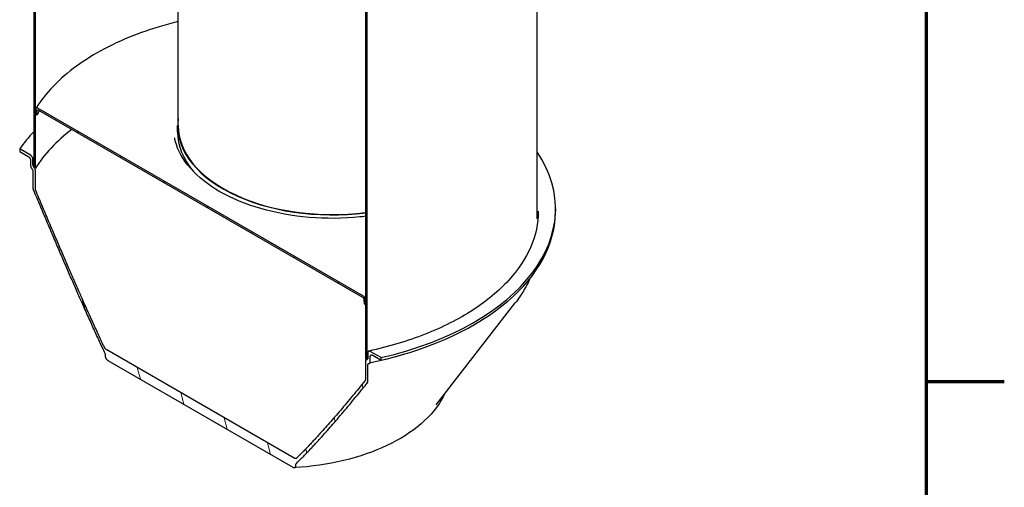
# Model space of a CAD drawing. Header units: millimetres. Extents: x -122 to 329287, y -2042 to 18239.
# Tile 23 of 39: x 20180 to 25559, y 3950 to 6506. Entities that reach past the tile are written whole.
import ezdxf

# ---------------------------------------------------------------- set-up
doc = ezdxf.new("R2010")
doc.units = ezdxf.units.MM
doc.header["$LTSCALE"] = 61
for name, color, linetype, lineweight in [('Border (Draken)', 7, 'Continuous', 70), ('Hatch (Draken)', 7, 'Continuous', 18), ('Visible (Draken)', 7, 'Continuous', 25)]:
    doc.layers.add(name, color=color, linetype=linetype, lineweight=lineweight)
pattern_1 = [(105, (0, 0), (-187.0757, -50.1268), [])]

# ---------------------------------------------------------------- blocks, each defined once
blk = doc.blocks.new('Borders Border (Draken)')
at = {"layer": 'Border (Draken)'}
for p, q in [((412, 289), (412, 8)), ((412, 74.25), (419, 74.25))]:
    blk.add_line(p, q, dxfattribs=at)

msp = doc.modelspace()

# ---------------------------------------------------------------- hatches: boundary and pattern name
at = {"layer": 'Hatch (Draken)'}
h = msp.add_hatch(dxfattribs=at)
h.set_pattern_fill('ANSI31', color=256, scale=1549.4, angle=60, style=0)
h.set_pattern_definition(pattern_1)
h.paths.add_polyline_path([(20265.3, 7915.11), (20256.52, 7920.18), (20256.52, 7915.9), (20256.52, 5701.16), (20256.52, 5699.49), (20258.71, 5698.22), (20265.3, 5694.42)])
h = msp.add_hatch(dxfattribs=at)
h.set_pattern_fill('ANSI31', color=256, scale=1549.4, angle=60, style=0)
h.set_pattern_definition(pattern_1)
h.paths.add_polyline_path([(22077.68, 6868.73), (22068.89, 6873.8), (22068.89, 4653.12), (22075.48, 4649.31), (22077.68, 4648.05), (22077.68, 4649.71), (22077.68, 6864.45)])
h = msp.add_hatch(dxfattribs=at)
h.set_pattern_fill('ANSI31', color=256, scale=1549.4, angle=150.00021, style=0)
h.set_pattern_definition([(195.0002, (0, 0), (50.1275, -187.0755), [])])
edge = h.paths.add_edge_path()
edge.add_spline(control_points=[(20275.6, 6023.78), (20275.14, 6024.05), (20274.62, 6024.29), (20273.62, 6024.65), (20273.13, 6024.77), (20272.28, 6024.88), (20271.84, 6024.88), (20271.02, 6024.77), (20270.64, 6024.64), (20270.01, 6024.32), (20269.71, 6024.1), (20269.18, 6023.55), (20268.95, 6023.22), (20268.63, 6022.55), (20268.49, 6022.15), (20268.36, 6021.51), (20268.33, 6021.3), (20268.31, 6021.09)], knot_values=[4.6820575, 4.6820575, 4.6820575, 4.6820575, 4.89335, 4.89335, 5.1046426, 5.1046426, 5.3053741, 5.3053741, 5.5061056, 5.5061056, 5.6948085, 5.6948085, 5.8835114, 5.8835114, 6.0627569, 6.0627569, 6.1461085, 6.1461085, 6.1461085, 6.1461085], degree=3, periodic=0)
edge.add_line((20268.31, 6021.09), (20265.3, 5991.41))
edge.add_line((20265.3, 5991.41), (20272.6, 5986.44))
edge.add_line((20272.6, 5986.44), (20274.94, 6009.59))
edge.add_spline(control_points=[(20274.94, 6009.59), (20274.96, 6009.81), (20275, 6010.02), (20275.13, 6010.66), (20275.26, 6011.05), (20275.59, 6011.73), (20275.82, 6012.06), (20276.34, 6012.61), (20276.65, 6012.83), (20277.28, 6013.14), (20277.66, 6013.27), (20278.48, 6013.39), (20278.92, 6013.38), (20279.77, 6013.27), (20280.27, 6013.16), (20281.27, 6012.79), (20281.78, 6012.55), (20282.25, 6012.28)], knot_values=[0.0958938, 0.0958938, 0.0958938, 0.0958938, 0.1791662, 0.1791662, 0.3583324, 0.3583324, 0.5470848, 0.5470848, 0.7358373, 0.7358373, 0.9367899, 0.9367899, 1.1377426, 1.1377426, 1.3494146, 1.3494146, 1.5610867, 1.5610867, 1.5610867, 1.5610867], degree=3, periodic=0)
edge.add_line((20282.25, 6012.28), (22051.95, 4990.54))
edge.add_spline(control_points=[(22051.95, 4990.54), (22052.41, 4990.27), (22052.93, 4989.93), (22053.93, 4989.13), (22054.42, 4988.68), (22055.27, 4987.8), (22055.71, 4987.3), (22056.53, 4986.24), (22056.92, 4985.67), (22057.55, 4984.62), (22057.85, 4984.05), (22058.38, 4982.89), (22058.6, 4982.3), (22058.93, 4981.25), (22059.07, 4980.7), (22059.2, 4979.91), (22059.23, 4979.66), (22059.25, 4979.42)], knot_values=[4.685484, 4.685484, 4.685484, 4.685484, 4.8971561, 4.8971561, 5.1088282, 5.1088282, 5.3097808, 5.3097808, 5.5107334, 5.5107334, 5.6994859, 5.6994859, 5.8882383, 5.8882383, 6.0674045, 6.0674045, 6.1506769, 6.1506769, 6.1506769, 6.1506769], degree=3, periodic=0)
edge.add_line((22059.25, 4979.42), (22061.6, 4953.55))
edge.add_line((22061.6, 4953.55), (22068.89, 4950.11))
edge.add_line((22068.89, 4950.11), (22065.89, 4983.25))
edge.add_spline(control_points=[(22065.89, 4983.25), (22065.87, 4983.49), (22065.84, 4983.74), (22065.71, 4984.53), (22065.57, 4985.09), (22065.24, 4986.13), (22065.02, 4986.72), (22064.49, 4987.88), (22064.18, 4988.46), (22063.56, 4989.5), (22063.17, 4990.07), (22062.35, 4991.13), (22061.91, 4991.63), (22061.07, 4992.51), (22060.57, 4992.96), (22059.57, 4993.75), (22059.06, 4994.1), (22058.59, 4994.37)], knot_values=[0.0958939, 0.0958939, 0.0958939, 0.0958939, 0.1792454, 0.1792454, 0.3584909, 0.3584909, 0.5471938, 0.5471938, 0.7358967, 0.7358967, 0.9366282, 0.9366282, 1.1373598, 1.1373598, 1.3486523, 1.3486523, 1.5599449, 1.5599449, 1.5599449, 1.5599449], degree=3, periodic=0)
edge.add_line((22058.59, 4994.37), (20275.6, 6023.78))
h = msp.add_hatch(dxfattribs=at)
h.set_pattern_fill('ANSI31', color=256, scale=1549.4, angle=60, style=0)
h.set_pattern_definition(pattern_1)
edge = h.paths.add_edge_path()
edge.add_spline(control_points=[(21692.08, 4109.47), (21692.01, 4109.4), (21691.94, 4109.33), (21691.35, 4108.81), (21690.76, 4108.45), (21689.48, 4107.92), (21688.67, 4107.73), (21686.96, 4107.6), (21686.05, 4107.66), (21684.23, 4107.97), (21683.13, 4108.26), (21680.91, 4109.12), (21679.78, 4109.67), (21678.75, 4110.27)], knot_values=[0.9154001, 0.9154001, 0.9154001, 0.9154001, 0.9634448, 0.9634448, 1.3130966, 1.3130966, 1.7216658, 1.7216658, 2.1302351, 2.1302351, 2.5963422, 2.5963422, 3.0624492, 3.0624492, 3.0624492, 3.0624492], degree=3, periodic=0)
edge.add_line((21678.75, 4110.27), (20655.44, 4701.07))
edge.add_spline(control_points=[(20655.44, 4701.07), (20654.41, 4701.67), (20653.28, 4702.42), (20651.06, 4704.13), (20649.97, 4705.09), (20648.15, 4706.9), (20647.24, 4707.88), (20645.52, 4710), (20644.71, 4711.12), (20643.44, 4713.12), (20642.84, 4714.16), (20642.25, 4715.37), (20642.18, 4715.52), (20642.11, 4715.67)], knot_values=[9.2267342, 9.2267342, 9.2267342, 9.2267342, 9.6928412, 9.6928412, 10.1589483, 10.1589483, 10.5675175, 10.5675175, 10.9760868, 10.9760868, 11.3257386, 11.3257386, 11.3737833, 11.3737833, 11.3737833, 11.3737833], degree=3, periodic=0)
edge.add_spline(control_points=[(20642.11, 4715.67), (20490.66, 5039.34), (20267.07, 5573.41)], knot_values=[0, 0, 0, 100.9940436, 100.9940436, 100.9940436], weights=[1, 1.0263125, 1], degree=2, periodic=0)
edge.add_spline(control_points=[(20267.07, 5573.41), (20266.74, 5574.2), (20266.46, 5574.98), (20265.95, 5576.62), (20265.7, 5577.62), (20265.38, 5579.56), (20265.3, 5580.51), (20265.3, 5581.33)], knot_values=[-0.8996772, -0.8996772, -0.8996772, -0.8996772, -0.6453315, -0.6453315, -0.3226658, -0.3226658, 0, 0, 0, 0], degree=3, periodic=0)
edge.add_line((20265.3, 5581.33), (20265.3, 5682.48))
edge.add_spline(control_points=[(20265.3, 5682.48), (20265.3, 5683.3), (20265.23, 5684.24), (20264.9, 5686.19), (20264.66, 5687.19), (20264.07, 5689.08), (20263.66, 5690.14), (20262.71, 5692.23), (20262.16, 5693.26), (20261.04, 5695.13), (20260.35, 5696.15), (20259.32, 5697.49), (20259.02, 5697.87), (20258.71, 5698.22)], knot_values=[5.6037979, 5.6037979, 5.6037979, 5.6037979, 5.9266348, 5.9266348, 6.2494716, 6.2494716, 6.589228, 6.589228, 6.9289845, 6.9289845, 7.28977, 7.28977, 7.4330317, 7.4330317, 7.4330317, 7.4330317], degree=3, periodic=0)
edge.add_spline(control_points=[(20258.71, 5698.22), (20258.41, 5698.58), (20258.11, 5698.95), (20257.36, 5699.93), (20256.92, 5700.54), (20256.52, 5701.16)], knot_values=[-1.8285877, -1.8285877, -1.8285877, -1.8285877, -1.6851982, -1.6851982, -1.4624108, -1.4624108, -1.4624108, -1.4624108], degree=3, periodic=0)
edge.add_spline(control_points=[(20256.52, 5701.16), (20256.27, 5701.53), (20256.03, 5701.91), (20255.26, 5703.19), (20254.72, 5704.22), (20253.77, 5706.3), (20253.37, 5707.37), (20252.78, 5709.25), (20252.53, 5710.26), (20252.21, 5712.2), (20252.13, 5713.14), (20252.13, 5713.97)], knot_values=[-1.4624108, -1.4624108, -1.4624108, -1.4624108, -1.324717, -1.324717, -0.9852985, -0.9852985, -0.6458799, -0.6458799, -0.32294, -0.32294, 0, 0, 0, 0], degree=3, periodic=0)
edge.add_line((20252.13, 5713.97), (20252.13, 5743.85))
edge.add_spline(control_points=[(20252.13, 5743.85), (20252.13, 5744.68), (20252.06, 5745.62), (20251.74, 5747.57), (20251.49, 5748.57), (20250.9, 5750.46), (20250.5, 5751.52), (20249.55, 5753.61), (20249, 5754.63), (20247.88, 5756.51), (20247.19, 5757.53), (20245.72, 5759.44), (20244.93, 5760.34), (20243.41, 5761.91), (20242.54, 5762.71), (20240.75, 5764.13), (20239.83, 5764.75), (20239, 5765.23)], knot_values=[-5.596406, -5.596406, -5.596406, -5.596406, -5.2733019, -5.2733019, -4.9501977, -4.9501977, -4.610617, -4.610617, -4.2710363, -4.2710363, -3.9109949, -3.9109949, -3.5509536, -3.5509536, -3.1738001, -3.1738001, -2.7966467, -2.7966467, -2.7966467, -2.7966467], degree=3, periodic=0)
edge.add_line((20239, 5765.23), (20179.55, 5799.55))
edge.add_line((20179.55, 5799.55), (20179.55, 5785.76))
edge.add_line((20179.55, 5785.76), (20225.9, 5759))
edge.add_spline(control_points=[(20225.9, 5759), (20226.73, 5758.52), (20227.64, 5757.91), (20229.42, 5756.49), (20230.3, 5755.69), (20231.81, 5754.13), (20232.59, 5753.23), (20234.06, 5751.32), (20234.75, 5750.3), (20235.87, 5748.43), (20236.42, 5747.4), (20237.37, 5745.31), (20237.77, 5744.25), (20238.36, 5742.36), (20238.6, 5741.36), (20238.92, 5739.41), (20239, 5738.47), (20239, 5737.64)], knot_values=[2.7931716, 2.7931716, 2.7931716, 2.7931716, 3.1691468, 3.1691468, 3.5451221, 3.5451221, 3.9044503, 3.9044503, 4.2637785, 4.2637785, 4.6031908, 4.6031908, 4.9426031, 4.9426031, 5.265964, 5.265964, 5.589325, 5.589325, 5.589325, 5.589325], degree=3, periodic=0)
edge.add_line((20239, 5737.64), (20239, 5707.76))
edge.add_spline(control_points=[(20239, 5707.76), (20239, 5706.93), (20239.08, 5705.99), (20239.4, 5704.04), (20239.64, 5703.04), (20240.23, 5701.15), (20240.63, 5700.09), (20241.58, 5698), (20242.13, 5696.98), (20243.25, 5695.1), (20243.94, 5694.09), (20244.96, 5692.75), (20245.26, 5692.38), (20245.56, 5692.02)], knot_values=[0, 0, 0, 0, 0.3232033, 0.3232033, 0.6464066, 0.6464066, 0.9856634, 0.9856634, 1.3249203, 1.3249203, 1.6846707, 1.6846707, 1.8270933, 1.8270933, 1.8270933, 1.8270933], degree=3, periodic=0)
edge.add_spline(control_points=[(20245.56, 5692.02), (20245.86, 5691.67), (20246.16, 5691.3), (20247.19, 5689.96), (20247.88, 5688.94), (20249, 5687.07), (20249.55, 5686.04), (20250.5, 5683.95), (20250.9, 5682.89), (20251.49, 5681), (20251.74, 5680), (20252.06, 5678.05), (20252.13, 5677.11), (20252.13, 5676.29)], knot_values=[3.7686948, 3.7686948, 3.7686948, 3.7686948, 3.9109949, 3.9109949, 4.2710363, 4.2710363, 4.610617, 4.610617, 4.9501977, 4.9501977, 5.2733019, 5.2733019, 5.596406, 5.596406, 5.596406, 5.596406], degree=3, periodic=0)
edge.add_line((20252.13, 5676.29), (20252.13, 5585.24))
edge.add_spline(control_points=[(20252.13, 5585.24), (20252.13, 5584.41), (20252.21, 5583.47), (20252.53, 5581.52), (20252.78, 5580.52), (20253.29, 5578.88), (20253.57, 5578.1), (20253.9, 5577.32)], knot_values=[0, 0, 0, 0, 0.32294, 0.32294, 0.6458799, 0.6458799, 0.8994403, 0.8994403, 0.8994403, 0.8994403], degree=3, periodic=0)
edge.add_spline(control_points=[(20253.9, 5577.32), (20488.13, 5016.72), (20644.48, 4683.02)], knot_values=[0, 0, 0, 105.2897524, 105.2897524, 105.2897524], weights=[1, 1.0282768, 1], degree=2, periodic=0)
edge.add_spline(control_points=[(20644.48, 4683.02), (20644.92, 4682.09), (20645.29, 4681.17), (20645.87, 4679.43), (20646.12, 4678.47), (20646.46, 4676.62), (20646.54, 4675.72), (20646.54, 4674.93)], knot_values=[5.1629653, 5.1629653, 5.1629653, 5.1629653, 5.4645048, 5.4645048, 5.7716511, 5.7716511, 6.0787973, 6.0787973, 6.0787973, 6.0787973], degree=3, periodic=0)
edge.add_line((20646.54, 4674.93), (20646.54, 4666.37))
edge.add_spline(control_points=[(20646.54, 4666.37), (20646.54, 4665.59), (20646.62, 4664.69), (20646.96, 4662.84), (20647.21, 4661.88), (20647.84, 4660.01), (20648.28, 4658.92), (20649.33, 4656.79), (20649.93, 4655.75), (20651.2, 4653.75), (20652.02, 4652.62), (20653.74, 4650.5), (20654.66, 4649.51), (20656.49, 4647.7), (20657.59, 4646.73), (20659.83, 4645), (20660.96, 4644.25), (20662, 4643.65)], knot_values=[0, 0, 0, 0, 0.3063837, 0.3063837, 0.6127674, 0.6127674, 0.9627605, 0.9627605, 1.3127536, 1.3127536, 1.7229847, 1.7229847, 2.1332158, 2.1332158, 2.6024568, 2.6024568, 3.0716979, 3.0716979, 3.0716979, 3.0716979], degree=3, periodic=0)
edge.add_line((20662, 4643.65), (21672.19, 4060.41))
edge.add_spline(control_points=[(21672.19, 4060.41), (21673.23, 4059.82), (21674.37, 4059.26), (21676.61, 4058.4), (21677.71, 4058.1), (21679.54, 4057.79), (21680.45, 4057.73), (21682.18, 4057.85), (21682.99, 4058.04), (21684.27, 4058.57), (21684.87, 4058.92), (21685.91, 4059.85), (21686.36, 4060.42), (21686.98, 4061.57), (21687.24, 4062.23), (21687.58, 4063.69), (21687.65, 4064.5), (21687.65, 4065.28)], knot_values=[-3.0716979, -3.0716979, -3.0716979, -3.0716979, -2.6024568, -2.6024568, -2.1332158, -2.1332158, -1.7229847, -1.7229847, -1.3127536, -1.3127536, -0.9627605, -0.9627605, -0.6127674, -0.6127674, -0.3063837, -0.3063837, 0, 0, 0, 0], degree=3, periodic=0)
edge.add_line((21687.65, 4065.28), (21687.65, 4073.85))
edge.add_spline(control_points=[(21687.65, 4073.85), (21687.65, 4074.63), (21687.73, 4075.44), (21688.07, 4076.91), (21688.33, 4077.56), (21688.91, 4078.63), (21689.28, 4079.13), (21689.71, 4079.55)], knot_values=[6.0793523, 6.0793523, 6.0793523, 6.0793523, 6.3864985, 6.3864985, 6.6936448, 6.6936448, 6.9951842, 6.9951842, 6.9951842, 6.9951842], degree=3, periodic=0)
edge.add_spline(control_points=[(21689.71, 4079.55), (21846.06, 4232.72), (22080.3, 4522.85)], knot_values=[0, 0, 0, 105.2897524, 105.2897524, 105.2897524], weights=[1, 1.0282768, 1], degree=2, periodic=0)
edge.add_spline(control_points=[(22080.3, 4522.85), (22080.63, 4523.25), (22080.91, 4523.71), (22081.42, 4524.76), (22081.66, 4525.48), (22081.99, 4527.05), (22082.06, 4527.9), (22082.06, 4528.73)], knot_values=[-0.8994403, -0.8994403, -0.8994403, -0.8994403, -0.6458799, -0.6458799, -0.32294, -0.32294, 0, 0, 0, 0], degree=3, periodic=0)
edge.add_line((22082.06, 4528.73), (22082.06, 4619.78))
edge.add_spline(control_points=[(22082.06, 4619.78), (22082.06, 4620.6), (22082.14, 4621.46), (22082.46, 4623.03), (22082.71, 4623.75), (22083.29, 4624.96), (22083.7, 4625.56), (22084.65, 4626.55), (22085.19, 4626.94), (22086.32, 4627.52), (22087.01, 4627.74), (22088.03, 4627.89), (22088.33, 4627.92), (22088.63, 4627.93)], knot_values=[5.5964828, 5.5964828, 5.5964828, 5.5964828, 5.9195869, 5.9195869, 6.242691, 6.242691, 6.5822718, 6.5822718, 6.9218525, 6.9218525, 7.2818938, 7.2818938, 7.424194, 7.424194, 7.424194, 7.424194], degree=3, periodic=0)
edge.add_spline(control_points=[(22088.63, 4627.93), (22088.93, 4627.94), (22089.23, 4627.96), (22090.26, 4628.11), (22090.94, 4628.34), (22092.07, 4628.91), (22092.62, 4629.31), (22093.56, 4630.3), (22093.96, 4630.9), (22094.55, 4632.11), (22094.8, 4632.83), (22095.12, 4634.4), (22095.2, 4635.26), (22095.2, 4636.08)], knot_values=[-1.8270933, -1.8270933, -1.8270933, -1.8270933, -1.6846707, -1.6846707, -1.3249203, -1.3249203, -0.9856634, -0.9856634, -0.6464066, -0.6464066, -0.3232033, -0.3232033, 0, 0, 0, 0], degree=3, periodic=0)
edge.add_line((22095.2, 4636.08), (22095.2, 4665.97))
edge.add_spline(control_points=[(22095.2, 4665.97), (22095.2, 4666.79), (22095.27, 4667.65), (22095.59, 4669.22), (22095.84, 4669.94), (22096.43, 4671.15), (22096.83, 4671.75), (22097.78, 4672.74), (22098.32, 4673.14), (22099.45, 4673.72), (22100.13, 4673.94), (22101.6, 4674.16), (22102.38, 4674.15), (22103.9, 4673.96), (22104.77, 4673.75), (22106.56, 4673.11), (22107.47, 4672.67), (22108.3, 4672.19)], knot_values=[-5.589325, -5.589325, -5.589325, -5.589325, -5.265964, -5.265964, -4.9426031, -4.9426031, -4.6031908, -4.6031908, -4.2637785, -4.2637785, -3.9044503, -3.9044503, -3.5451221, -3.5451221, -3.1691468, -3.1691468, -2.7931716, -2.7931716, -2.7931716, -2.7931716], degree=3, periodic=0)
edge.add_line((22108.3, 4672.19), (22154.65, 4645.43))
edge.add_line((22154.65, 4645.43), (22154.65, 4659.23))
edge.add_line((22154.65, 4659.23), (22095.2, 4693.55))
edge.add_spline(control_points=[(22095.2, 4693.55), (22094.36, 4694.03), (22093.45, 4694.47), (22091.66, 4695.12), (22090.78, 4695.33), (22089.26, 4695.52), (22088.48, 4695.52), (22087.01, 4695.31), (22086.32, 4695.08), (22085.19, 4694.51), (22084.65, 4694.11), (22083.7, 4693.12), (22083.29, 4692.52), (22082.71, 4691.31), (22082.46, 4690.6), (22082.14, 4689.02), (22082.06, 4688.17), (22082.06, 4687.34)], knot_values=[2.7966467, 2.7966467, 2.7966467, 2.7966467, 3.1738001, 3.1738001, 3.5509536, 3.5509536, 3.9109949, 3.9109949, 4.2710363, 4.2710363, 4.610617, 4.610617, 4.9501977, 4.9501977, 5.2733019, 5.2733019, 5.596406, 5.596406, 5.596406, 5.596406], degree=3, periodic=0)
edge.add_line((22082.06, 4687.34), (22082.06, 4657.46))
edge.add_spline(control_points=[(22082.06, 4657.46), (22082.06, 4656.63), (22081.99, 4655.78), (22081.66, 4654.21), (22081.42, 4653.49), (22080.83, 4652.28), (22080.43, 4651.68), (22079.48, 4650.69), (22078.93, 4650.3), (22078.16, 4649.9), (22077.93, 4649.8), (22077.68, 4649.71)], knot_values=[0, 0, 0, 0, 0.32294, 0.32294, 0.6458799, 0.6458799, 0.9852985, 0.9852985, 1.324717, 1.324717, 1.4624108, 1.4624108, 1.4624108, 1.4624108], degree=3, periodic=0)
edge.add_spline(control_points=[(22077.68, 4649.71), (22077.27, 4649.57), (22076.83, 4649.46), (22076.09, 4649.35), (22075.78, 4649.32), (22075.48, 4649.31)], knot_values=[1.4624108, 1.4624108, 1.4624108, 1.4624108, 1.6851982, 1.6851982, 1.8285877, 1.8285877, 1.8285877, 1.8285877], degree=3, periodic=0)
edge.add_spline(control_points=[(22075.48, 4649.31), (22075.18, 4649.3), (22074.88, 4649.28), (22073.85, 4649.13), (22073.16, 4648.91), (22072.03, 4648.33), (22071.48, 4647.94), (22070.53, 4646.95), (22070.13, 4646.35), (22069.54, 4645.14), (22069.29, 4644.42), (22068.97, 4642.85), (22068.89, 4642), (22068.89, 4641.17)], knot_values=[3.7746029, 3.7746029, 3.7746029, 3.7746029, 3.9178646, 3.9178646, 4.2786501, 4.2786501, 4.6184066, 4.6184066, 4.958163, 4.958163, 5.2809998, 5.2809998, 5.6038367, 5.6038367, 5.6038367, 5.6038367], degree=3, periodic=0)
edge.add_line((22068.89, 4641.17), (22068.89, 4540.03))
edge.add_spline(control_points=[(22068.89, 4540.03), (22068.89, 4539.2), (22068.82, 4538.35), (22068.5, 4536.78), (22068.25, 4536.06), (22067.74, 4535.01), (22067.46, 4534.55), (22067.13, 4534.15)], knot_values=[0, 0, 0, 0, 0.3226658, 0.3226658, 0.6453315, 0.6453315, 0.8996772, 0.8996772, 0.8996772, 0.8996772], degree=3, periodic=0)
edge.add_spline(control_points=[(22067.13, 4534.15), (21843.54, 4258.25), (21692.08, 4109.47)], knot_values=[0, 0, 0, 100.9940436, 100.9940436, 100.9940436], weights=[1, 1.0263125, 1], degree=2, periodic=0)

# ---------------------------------------------------------------- linework, layer by layer
at = {"layer": 'Visible (Draken)'}
for p, q in [((20256.52, 7920.18), (20256.52, 5699.49)), ((20265.3, 5694.42), (20265.3, 7915.11)), ((21045.3, 5927.06), (21045.3, 7410.73)), ((23007.43, 5418.72), (23007.43, 6934.83)), ((22068.89, 6873.8), (22068.89, 4653.12)), ((22077.68, 4648.05), (22077.68, 6868.73)), ((22058.59, 4994.37), (20275.6, 6023.78)), ((20282.25, 6012.28), (22051.95, 4990.54)), ((21042.48, 5891.05), (21042.48, 5927.06)), ((20239, 5765.23), (20179.55, 5799.55)), ((20179.55, 5799.55), (20179.55, 5785.76)), ((20179.55, 5785.76), (20225.9, 5759)), ((20239, 5737.64), (20239, 5707.76)), ((20252.13, 5713.97), (20252.13, 5743.85)), ((20252.13, 5676.29), (20252.13, 5585.24)), ((20256.52, 5699.49), (20265.3, 5694.42)), ((20265.3, 5581.33), (20265.3, 5682.48)), ((23106.91, 5472.67), (23106.91, 5458.88)), ((22455.17, 4400.79), (22886.88, 4958.13)), ((21678.75, 4110.27), (20655.44, 4701.07)), ((22082.06, 4687.34), (22082.06, 4657.46)), ((22154.65, 4659.23), (22095.2, 4693.55)), ((20646.54, 4674.93), (20646.54, 4666.37)), ((20662, 4643.65), (21672.19, 4060.41)), ((22068.89, 4653.12), (22077.68, 4648.05)), ((22068.89, 4641.17), (22068.89, 4540.03)), ((22095.2, 4636.08), (22095.2, 4665.97)), ((22108.3, 4672.19), (22154.65, 4645.43)), ((22154.65, 4645.43), (22154.65, 4659.23)), ((22082.06, 4528.73), (22082.06, 4619.78)), ((21687.65, 4065.28), (21687.65, 4073.85))]:
    msp.add_line(p, q, dxfattribs=at)
for centre, major_axis, start_param, end_param in [((21588.48, 5713.28), (-1398.35, 0), 5.9078291, 5.9380312), ((21887.1, 5927.06), (-844.62, 0), 6.201513, 8.0709234), ((21887.1, 5927.06), (-841.8, 0), 0, 1.7884753), ((21588.48, 5472.67), (-1518.43, 0), 5.7823771, 5.9010916), ((21588.48, 5417.05), (-1407.69, 0), 5.636506, 5.9349086), ((21887.1, 5891.05), (-844.62, 0), 0, 0.4496149), ((21588.48, 5472.67), (1518.43, 0), 5.0944827, 6.6471663), ((21588.48, 5458.88), (1518.43, 0), 5.0944827, 6.2831853)]:
    msp.add_ellipse(centre, major_axis=major_axis, ratio=0.5773503, start_param=start_param, end_param=end_param, dxfattribs=at)
for points, knots in [([(21045.3, 6495.88), (21036.26, 6493.69), (21027.27, 6491.44), (20881.42, 6453.9), (20754.33, 6405.86), (20532.52, 6288.84), (20437.83, 6219.88), (20326.95, 6105.25), (20295.06, 6064.9), (20268.99, 6023.25)], [4.32537258, 4.32537258, 4.32537258, 4.32537258, 4.34636117, 4.34636117, 4.66732635, 4.66732635, 4.98846272, 4.98846272, 5.15108525, 5.15108525, 5.15108525, 5.15108525]), ([(20275.6, 6023.78), (20275.14, 6024.05), (20274.62, 6024.29), (20273.62, 6024.65), (20273.13, 6024.77), (20272.28, 6024.88), (20271.84, 6024.88), (20271.02, 6024.77), (20270.64, 6024.64), (20270.01, 6024.32), (20269.71, 6024.1), (20269.18, 6023.55), (20268.95, 6023.22), (20268.63, 6022.55), (20268.49, 6022.15), (20268.36, 6021.51), (20268.33, 6021.3), (20268.31, 6021.09)], [4.6820575, 4.6820575, 4.6820575, 4.6820575, 4.89335, 4.89335, 5.1046426, 5.1046426, 5.3053741, 5.3053741, 5.5061056, 5.5061056, 5.6948085, 5.6948085, 5.8835114, 5.8835114, 6.0627569, 6.0627569, 6.1461085, 6.1461085, 6.1461085, 6.1461085]), ([(20274.94, 6009.59), (20274.96, 6009.81), (20275, 6010.02), (20275.13, 6010.66), (20275.26, 6011.05), (20275.59, 6011.73), (20275.82, 6012.06), (20276.34, 6012.61), (20276.65, 6012.83), (20277.28, 6013.14), (20277.66, 6013.27), (20278.48, 6013.39), (20278.92, 6013.38), (20279.77, 6013.27), (20280.27, 6013.16), (20281.27, 6012.79), (20281.78, 6012.55), (20282.25, 6012.28)], [0.0958938, 0.0958938, 0.0958938, 0.0958938, 0.1791662, 0.1791662, 0.3583324, 0.3583324, 0.5470848, 0.5470848, 0.7358373, 0.7358373, 0.9367899, 0.9367899, 1.1377426, 1.1377426, 1.3494146, 1.3494146, 1.5610867, 1.5610867, 1.5610867, 1.5610867]), ([(22068.89, 5431.5), (22058.44, 5430.21), (22047.95, 5429.03), (21946.3, 5418.75), (21852.61, 5417.99), (21669.53, 5433.44), (21580.18, 5449.66), (21414.99, 5497.37), (21339.17, 5528.84), (21208.73, 5603.68), (21154.14, 5647.02), (21071.31, 5741.06), (21043.21, 5791.75), (21028.07, 5849.26), (21026.72, 5855.1), (21025.55, 5860.95)], [5.2875232, 5.2875232, 5.2875232, 5.2875232, 5.3243403, 5.3243403, 5.6429777, 5.6429777, 5.9616269, 5.9616269, 6.2800354, 6.2800354, 6.5981977, 6.5981977, 6.9177146, 6.9177146, 6.9537543, 6.9537543, 6.9537543, 6.9537543]), ([(20225.9, 5759), (20226.73, 5758.52), (20227.64, 5757.91), (20229.42, 5756.49), (20230.3, 5755.69), (20231.81, 5754.13), (20232.59, 5753.23), (20234.06, 5751.32), (20234.75, 5750.3), (20235.87, 5748.43), (20236.42, 5747.4), (20237.37, 5745.31), (20237.77, 5744.25), (20238.36, 5742.36), (20238.6, 5741.36), (20238.92, 5739.41), (20239, 5738.47), (20239, 5737.64)], [2.7931716, 2.7931716, 2.7931716, 2.7931716, 3.1691468, 3.1691468, 3.5451221, 3.5451221, 3.9044503, 3.9044503, 4.2637785, 4.2637785, 4.6031908, 4.6031908, 4.9426031, 4.9426031, 5.265964, 5.265964, 5.589325, 5.589325, 5.589325, 5.589325]), ([(20252.13, 5743.85), (20252.13, 5744.68), (20252.06, 5745.62), (20251.74, 5747.57), (20251.49, 5748.57), (20250.9, 5750.46), (20250.5, 5751.52), (20249.55, 5753.61), (20249, 5754.63), (20247.88, 5756.51), (20247.19, 5757.53), (20245.72, 5759.44), (20244.93, 5760.34), (20243.41, 5761.91), (20242.54, 5762.71), (20240.75, 5764.13), (20239.83, 5764.75), (20239, 5765.23)], [-5.596406, -5.596406, -5.596406, -5.596406, -5.2733019, -5.2733019, -4.9501977, -4.9501977, -4.610617, -4.610617, -4.2710363, -4.2710363, -3.9109949, -3.9109949, -3.5509536, -3.5509536, -3.1738001, -3.1738001, -2.7966467, -2.7966467, -2.7966467, -2.7966467]), ([(20239, 5707.76), (20239, 5706.93), (20239.08, 5705.99), (20239.4, 5704.04), (20239.64, 5703.04), (20240.23, 5701.15), (20240.63, 5700.09), (20241.58, 5698), (20242.13, 5696.98), (20243.25, 5695.1), (20243.94, 5694.09), (20244.96, 5692.75), (20245.26, 5692.38), (20245.56, 5692.02)], [0, 0, 0, 0, 0.3232033, 0.3232033, 0.6464066, 0.6464066, 0.9856634, 0.9856634, 1.3249203, 1.3249203, 1.6846707, 1.6846707, 1.8270933, 1.8270933, 1.8270933, 1.8270933]), ([(20258.71, 5698.22), (20258.41, 5698.58), (20258.11, 5698.95), (20257.08, 5700.29), (20256.39, 5701.31), (20255.26, 5703.19), (20254.72, 5704.22), (20253.77, 5706.3), (20253.37, 5707.37), (20252.78, 5709.25), (20252.53, 5710.26), (20252.21, 5712.2), (20252.13, 5713.14), (20252.13, 5713.97)], [-1.8285877, -1.8285877, -1.8285877, -1.8285877, -1.6851982, -1.6851982, -1.324717, -1.324717, -0.9852985, -0.9852985, -0.6458799, -0.6458799, -0.32294, -0.32294, 0, 0, 0, 0]), ([(20245.56, 5692.02), (20245.86, 5691.67), (20246.16, 5691.3), (20247.19, 5689.96), (20247.88, 5688.94), (20249, 5687.07), (20249.55, 5686.04), (20250.5, 5683.95), (20250.9, 5682.89), (20251.49, 5681), (20251.74, 5680), (20252.06, 5678.05), (20252.13, 5677.11), (20252.13, 5676.29)], [3.7686948, 3.7686948, 3.7686948, 3.7686948, 3.9109949, 3.9109949, 4.2710363, 4.2710363, 4.610617, 4.610617, 4.9501977, 4.9501977, 5.2733019, 5.2733019, 5.596406, 5.596406, 5.596406, 5.596406]), ([(20265.3, 5682.48), (20265.3, 5683.3), (20265.23, 5684.24), (20264.9, 5686.19), (20264.66, 5687.19), (20264.07, 5689.08), (20263.66, 5690.14), (20262.71, 5692.23), (20262.16, 5693.26), (20261.04, 5695.13), (20260.35, 5696.15), (20259.32, 5697.49), (20259.02, 5697.87), (20258.71, 5698.22)], [5.6037979, 5.6037979, 5.6037979, 5.6037979, 5.9266348, 5.9266348, 6.2494716, 6.2494716, 6.589228, 6.589228, 6.9289845, 6.9289845, 7.28977, 7.28977, 7.4330317, 7.4330317, 7.4330317, 7.4330317]), ([(20252.13, 5585.24), (20252.13, 5584.41), (20252.21, 5583.47), (20252.53, 5581.52), (20252.78, 5580.52), (20253.29, 5578.88), (20253.57, 5578.1), (20253.9, 5577.32)], [0, 0, 0, 0, 0.32293997, 0.32293997, 0.64587994, 0.64587994, 0.89944034, 0.89944034, 0.89944034, 0.89944034]), ([(20267.07, 5573.41), (20266.74, 5574.2), (20266.46, 5574.98), (20265.95, 5576.62), (20265.7, 5577.62), (20265.38, 5579.56), (20265.3, 5580.51), (20265.3, 5581.33)], [-0.89967721, -0.89967721, -0.89967721, -0.89967721, -0.64533153, -0.64533153, -0.32266576, -0.32266576, 0, 0, 0, 0]), ([(23013.06, 5458.88), (23013.06, 5393.85), (22999.34, 5328.79), (22944.85, 5201.85), (22904.04, 5139.98), (22797.22, 5023.22), (22731.22, 4968.35), (22577.82, 4869.16), (22490.43, 4824.85), (22299.45, 4749.59), (22195.87, 4718.64), (22087.29, 4695.33)], [0.7853982, 0.7853982, 0.7853982, 0.7853982, 1.0283632, 1.0283632, 1.2713282, 1.2713282, 1.5142932, 1.5142932, 1.7572583, 1.7572583, 2.0002233, 2.0002233, 2.0002233, 2.0002233]), ([(22967.89, 5092.43), (22967.6, 5091.78), (22967.31, 5091.13), (22956.87, 5067.75), (22945.08, 5045.3), (22918.33, 5001.13), (22903.36, 4979.41), (22886.88, 4958.13)], [1.03531642, 1.03531642, 1.03531642, 1.03531642, 1.03771876, 1.03771876, 1.12182563, 1.12182563, 1.2059325, 1.2059325, 1.2059325, 1.2059325]), ([(22051.95, 4990.54), (22052.41, 4990.27), (22052.93, 4989.93), (22053.93, 4989.13), (22054.42, 4988.68), (22055.27, 4987.8), (22055.71, 4987.3), (22056.53, 4986.24), (22056.92, 4985.67), (22057.55, 4984.62), (22057.85, 4984.05), (22058.38, 4982.89), (22058.6, 4982.3), (22058.93, 4981.25), (22059.07, 4980.7), (22059.2, 4979.91), (22059.23, 4979.66), (22059.25, 4979.42)], [4.685484, 4.685484, 4.685484, 4.685484, 4.8971561, 4.8971561, 5.1088282, 5.1088282, 5.3097808, 5.3097808, 5.5107334, 5.5107334, 5.6994859, 5.6994859, 5.8882383, 5.8882383, 6.0674045, 6.0674045, 6.1506769, 6.1506769, 6.1506769, 6.1506769]), ([(22065.89, 4983.25), (22065.87, 4983.49), (22065.84, 4983.74), (22065.71, 4984.53), (22065.57, 4985.09), (22065.24, 4986.13), (22065.02, 4986.72), (22064.49, 4987.88), (22064.18, 4988.46), (22063.56, 4989.5), (22063.17, 4990.07), (22062.35, 4991.13), (22061.91, 4991.63), (22061.07, 4992.51), (22060.57, 4992.96), (22059.57, 4993.75), (22059.06, 4994.1), (22058.59, 4994.37)], [0.0958939, 0.0958939, 0.0958939, 0.0958939, 0.1792454, 0.1792454, 0.3584909, 0.3584909, 0.5471938, 0.5471938, 0.7358967, 0.7358967, 0.9366282, 0.9366282, 1.1373598, 1.1373598, 1.3486523, 1.3486523, 1.5599449, 1.5599449, 1.5599449, 1.5599449]), ([(20655.44, 4701.07), (20654.41, 4701.67), (20653.28, 4702.42), (20651.06, 4704.13), (20649.97, 4705.09), (20648.15, 4706.9), (20647.24, 4707.88), (20645.52, 4710), (20644.71, 4711.12), (20643.44, 4713.12), (20642.84, 4714.16), (20642.25, 4715.37), (20642.18, 4715.52), (20642.11, 4715.67)], [9.2267342, 9.2267342, 9.2267342, 9.2267342, 9.6928412, 9.6928412, 10.1589483, 10.1589483, 10.5675175, 10.5675175, 10.9760868, 10.9760868, 11.3257386, 11.3257386, 11.3737833, 11.3737833, 11.3737833, 11.3737833]), ([(20644.48, 4683.02), (20644.92, 4682.09), (20645.29, 4681.17), (20645.87, 4679.43), (20646.12, 4678.47), (20646.46, 4676.62), (20646.54, 4675.72), (20646.54, 4674.93)], [5.16296533, 5.16296533, 5.16296533, 5.16296533, 5.46450482, 5.46450482, 5.77165106, 5.77165106, 6.0787973, 6.0787973, 6.0787973, 6.0787973]), ([(22095.2, 4693.55), (22094.36, 4694.03), (22093.45, 4694.47), (22091.66, 4695.12), (22090.78, 4695.33), (22089.26, 4695.52), (22088.48, 4695.52), (22087.01, 4695.31), (22086.32, 4695.08), (22085.19, 4694.51), (22084.65, 4694.11), (22083.7, 4693.12), (22083.29, 4692.52), (22082.71, 4691.31), (22082.46, 4690.6), (22082.14, 4689.02), (22082.06, 4688.17), (22082.06, 4687.34)], [2.7966467, 2.7966467, 2.7966467, 2.7966467, 3.1738001, 3.1738001, 3.5509536, 3.5509536, 3.9109949, 3.9109949, 4.2710363, 4.2710363, 4.610617, 4.610617, 4.9501977, 4.9501977, 5.2733019, 5.2733019, 5.596406, 5.596406, 5.596406, 5.596406]), ([(20646.54, 4666.37), (20646.54, 4665.59), (20646.62, 4664.69), (20646.96, 4662.84), (20647.21, 4661.88), (20647.84, 4660.01), (20648.28, 4658.92), (20649.33, 4656.79), (20649.93, 4655.75), (20651.2, 4653.75), (20652.02, 4652.62), (20653.74, 4650.5), (20654.66, 4649.51), (20656.49, 4647.7), (20657.59, 4646.73), (20659.83, 4645), (20660.96, 4644.25), (20662, 4643.65)], [0, 0, 0, 0, 0.3063837, 0.3063837, 0.6127674, 0.6127674, 0.9627605, 0.9627605, 1.3127536, 1.3127536, 1.7229847, 1.7229847, 2.1332158, 2.1332158, 2.6024568, 2.6024568, 3.0716979, 3.0716979, 3.0716979, 3.0716979]), ([(22075.48, 4649.31), (22075.18, 4649.3), (22074.88, 4649.28), (22073.85, 4649.13), (22073.16, 4648.91), (22072.03, 4648.33), (22071.48, 4647.94), (22070.53, 4646.95), (22070.13, 4646.35), (22069.54, 4645.14), (22069.29, 4644.42), (22068.97, 4642.85), (22068.89, 4642), (22068.89, 4641.17)], [3.7746029, 3.7746029, 3.7746029, 3.7746029, 3.9178646, 3.9178646, 4.2786501, 4.2786501, 4.6184066, 4.6184066, 4.958163, 4.958163, 5.2809998, 5.2809998, 5.6038367, 5.6038367, 5.6038367, 5.6038367]), ([(22082.06, 4657.46), (22082.06, 4656.63), (22081.99, 4655.78), (22081.66, 4654.21), (22081.42, 4653.49), (22080.83, 4652.28), (22080.43, 4651.68), (22079.48, 4650.69), (22078.93, 4650.3), (22077.8, 4649.72), (22077.12, 4649.5), (22076.09, 4649.35), (22075.78, 4649.32), (22075.48, 4649.31)], [0, 0, 0, 0, 0.32294, 0.32294, 0.6458799, 0.6458799, 0.9852985, 0.9852985, 1.324717, 1.324717, 1.6851982, 1.6851982, 1.8285877, 1.8285877, 1.8285877, 1.8285877]), ([(22082.06, 4619.78), (22082.06, 4620.6), (22082.14, 4621.46), (22082.46, 4623.03), (22082.71, 4623.75), (22083.29, 4624.96), (22083.7, 4625.56), (22084.65, 4626.55), (22085.19, 4626.94), (22086.32, 4627.52), (22087.01, 4627.74), (22088.03, 4627.89), (22088.33, 4627.92), (22088.63, 4627.93)], [5.5964828, 5.5964828, 5.5964828, 5.5964828, 5.9195869, 5.9195869, 6.242691, 6.242691, 6.5822718, 6.5822718, 6.9218525, 6.9218525, 7.2818938, 7.2818938, 7.424194, 7.424194, 7.424194, 7.424194]), ([(22088.63, 4627.93), (22088.93, 4627.94), (22089.23, 4627.96), (22090.26, 4628.11), (22090.94, 4628.34), (22092.07, 4628.91), (22092.62, 4629.31), (22093.56, 4630.3), (22093.96, 4630.9), (22094.55, 4632.11), (22094.8, 4632.83), (22095.12, 4634.4), (22095.2, 4635.26), (22095.2, 4636.08)], [-1.8270933, -1.8270933, -1.8270933, -1.8270933, -1.6846707, -1.6846707, -1.3249203, -1.3249203, -0.9856634, -0.9856634, -0.6464066, -0.6464066, -0.3232033, -0.3232033, 0, 0, 0, 0]), ([(22095.2, 4665.97), (22095.2, 4666.79), (22095.27, 4667.65), (22095.59, 4669.22), (22095.84, 4669.94), (22096.43, 4671.15), (22096.83, 4671.75), (22097.78, 4672.74), (22098.32, 4673.14), (22099.45, 4673.72), (22100.13, 4673.94), (22101.6, 4674.16), (22102.38, 4674.15), (22103.9, 4673.96), (22104.77, 4673.75), (22106.56, 4673.11), (22107.47, 4672.67), (22108.3, 4672.19)], [-5.589325, -5.589325, -5.589325, -5.589325, -5.265964, -5.265964, -4.9426031, -4.9426031, -4.6031908, -4.6031908, -4.2637785, -4.2637785, -3.9044503, -3.9044503, -3.5451221, -3.5451221, -3.1691468, -3.1691468, -2.7931716, -2.7931716, -2.7931716, -2.7931716]), ([(22068.89, 4540.03), (22068.89, 4539.2), (22068.82, 4538.35), (22068.5, 4536.78), (22068.25, 4536.06), (22067.74, 4535.01), (22067.46, 4534.55), (22067.13, 4534.15)], [0, 0, 0, 0, 0.32266576, 0.32266576, 0.64533153, 0.64533153, 0.89967721, 0.89967721, 0.89967721, 0.89967721]), ([(22080.3, 4522.85), (22080.63, 4523.25), (22080.91, 4523.71), (22081.42, 4524.76), (22081.66, 4525.48), (22081.99, 4527.05), (22082.06, 4527.9), (22082.06, 4528.73)], [-0.89944034, -0.89944034, -0.89944034, -0.89944034, -0.64587994, -0.64587994, -0.32293997, -0.32293997, 0, 0, 0, 0]), ([(22500.83, 4459.75), (22498.55, 4454.95), (22496.16, 4450.17), (22466.03, 4392.79), (22425.17, 4343.04), (22321.08, 4253.06), (22257.85, 4212.81), (22114.39, 4144.79), (22034.17, 4117.02), (21863.46, 4076.14), (21772.98, 4063.03), (21681.17, 4057.78)], [1.0531822, 1.0531822, 1.0531822, 1.0531822, 1.0798042, 1.0798042, 1.3742102, 1.3742102, 1.6686162, 1.6686162, 1.9630223, 1.9630223, 2.2574283, 2.2574283, 2.2574283, 2.2574283]), ([(21692.08, 4109.47), (21692.01, 4109.4), (21691.94, 4109.33), (21691.35, 4108.81), (21690.76, 4108.45), (21689.48, 4107.92), (21688.67, 4107.73), (21686.96, 4107.6), (21686.05, 4107.66), (21684.23, 4107.97), (21683.13, 4108.26), (21680.91, 4109.12), (21679.78, 4109.67), (21678.75, 4110.27)], [0.9154001, 0.9154001, 0.9154001, 0.9154001, 0.9634448, 0.9634448, 1.3130966, 1.3130966, 1.7216658, 1.7216658, 2.1302351, 2.1302351, 2.5963422, 2.5963422, 3.0624492, 3.0624492, 3.0624492, 3.0624492]), ([(21672.19, 4060.41), (21673.23, 4059.82), (21674.37, 4059.26), (21676.61, 4058.4), (21677.71, 4058.1), (21679.54, 4057.79), (21680.45, 4057.73), (21682.18, 4057.85), (21682.99, 4058.04), (21684.27, 4058.57), (21684.87, 4058.92), (21685.91, 4059.85), (21686.36, 4060.42), (21686.98, 4061.57), (21687.24, 4062.23), (21687.58, 4063.69), (21687.65, 4064.5), (21687.65, 4065.28)], [-3.0716979, -3.0716979, -3.0716979, -3.0716979, -2.6024568, -2.6024568, -2.1332158, -2.1332158, -1.7229847, -1.7229847, -1.3127536, -1.3127536, -0.9627605, -0.9627605, -0.6127674, -0.6127674, -0.3063837, -0.3063837, 0, 0, 0, 0]), ([(21687.65, 4073.85), (21687.65, 4074.63), (21687.73, 4075.44), (21688.07, 4076.91), (21688.33, 4077.56), (21688.91, 4078.63), (21689.28, 4079.13), (21689.71, 4079.55)], [6.07935228, 6.07935228, 6.07935228, 6.07935228, 6.38649852, 6.38649852, 6.69364475, 6.69364475, 6.99518424, 6.99518424, 6.99518424, 6.99518424])]:
    msp.add_open_spline(points, degree=3, knots=knots, dxfattribs=at)
for points, weights in [([(20268.31, 6021.09), (20266.81, 6006.27), (20265.3, 5991.41)], [1, 1.00000114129, 1]), ([(20265.3, 5991.41), (20268.96, 5988.92), (20272.6, 5986.44)], [1.06036173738, 1.06284854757, 1.0653267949]), ([(20272.6, 5986.44), (20273.77, 5998.03), (20274.94, 6009.59)], [1, 1.00000071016, 1]), ([(20253.9, 5577.32), (20488.13, 5016.72), (20644.48, 4683.02)], [1, 1.0282767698, 1]), ([(20642.11, 4715.67), (20490.66, 5039.34), (20267.07, 5573.41)], [1, 1.02631254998, 1]), ([(22059.25, 4979.42), (22060.43, 4966.5), (22061.6, 4953.55)], [1, 1.00000071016, 1]), ([(22061.6, 4953.55), (22065.24, 4951.84), (22068.89, 4950.11)], [1.0653267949, 1.06284854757, 1.06036173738]), ([(22068.89, 4950.11), (22067.39, 4966.71), (22065.89, 4983.25)], [1, 1.00000114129, 1]), ([(21689.71, 4079.55), (21846.06, 4232.72), (22080.3, 4522.85)], [1, 1.0282767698, 1]), ([(22067.13, 4534.15), (21843.54, 4258.25), (21692.08, 4109.47)], [1, 1.02631254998, 1])]:
    msp.add_rational_spline(points, weights, degree=2, dxfattribs=at)
for points in [[(22075.32, 4649.41), (22074.93, 4649.32), (22074.54, 4649.24), (22074.15, 4649.16)], [(22280.61, 4678.59), (22219.28, 4659.09), (22155.51, 4642.2), (22089.98, 4628.09)]]:
    msp.add_open_spline(points, degree=3, dxfattribs=at)

# ---------------------------------------------------------------- block references
at = {"xscale": 61, "yscale": 61, "zscale": 61}
msp.add_blockref('Borders Border (Draken)', (0, 0), dxfattribs=at)

doc.saveas('drawing.dxf')
